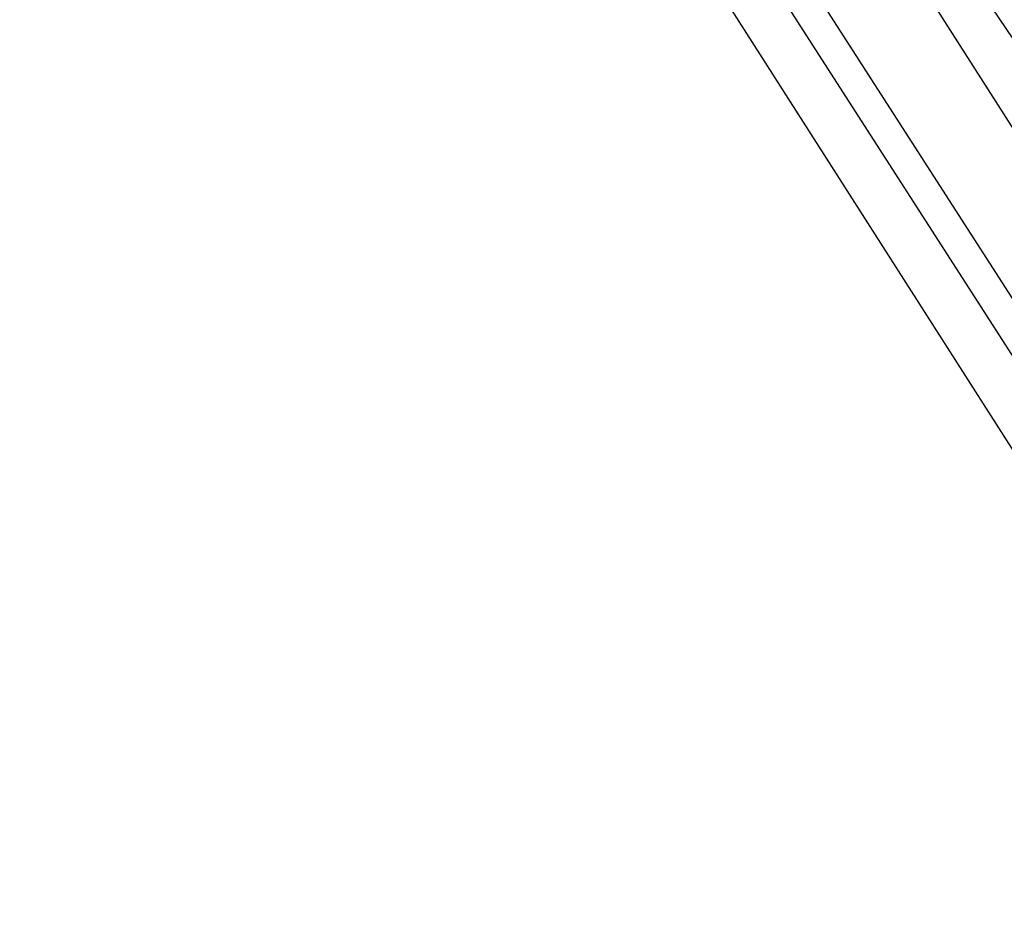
# Model space of a CAD drawing. Header units: feet. Extents: x -79 to 198, y -22 to 181.
# Tile 13 of 256: x 23.076 to 23.308, y 28.198 to 28.412. Entities that reach past the tile are written whole.
import ezdxf

# ---------------------------------------------------------------- set-up
doc = ezdxf.new("R2010")
doc.units = ezdxf.units.FT
doc.layers.add('A-LINEA', color=7, linetype='CONTINUOUS')

msp = doc.modelspace()

# ---------------------------------------------------------------- linework, layer by layer
at = {"layer": 'A-LINEA'}
msp.add_line((22.9956, 28.8755), (26.704, 23.3541), dxfattribs=at)
msp.add_line((22.9956, 28.8755), (26.704, 23.3541), dxfattribs=at)
for points in [[(23.1733, 28.5244), (25.2933, 25.2044), (25.3067, 25.1911), (25.32, 25.2044), (23.1867, 28.5244), (23.1867, 28.5378), (23.1733, 28.5244)], [(23.1733, 28.5244), (25.2933, 25.2044), (25.3067, 25.1911), (25.32, 25.2044), (23.1867, 28.5244), (23.1867, 28.5378), (23.1733, 28.5244)], [(23.1867, 28.5378), (25.32, 25.2178), (25.32, 25.2044), (25.3333, 25.2178), (23.2133, 28.5378), (23.2, 28.5378), (23.1867, 28.5378)], [(23.1867, 28.5378), (25.32, 25.2178), (25.32, 25.2044), (25.3333, 25.2178), (23.2133, 28.5378), (23.2, 28.5378), (23.1867, 28.5378)]]:
    msp.add_lwpolyline(points, dxfattribs=at)

doc.saveas('drawing.dxf')
